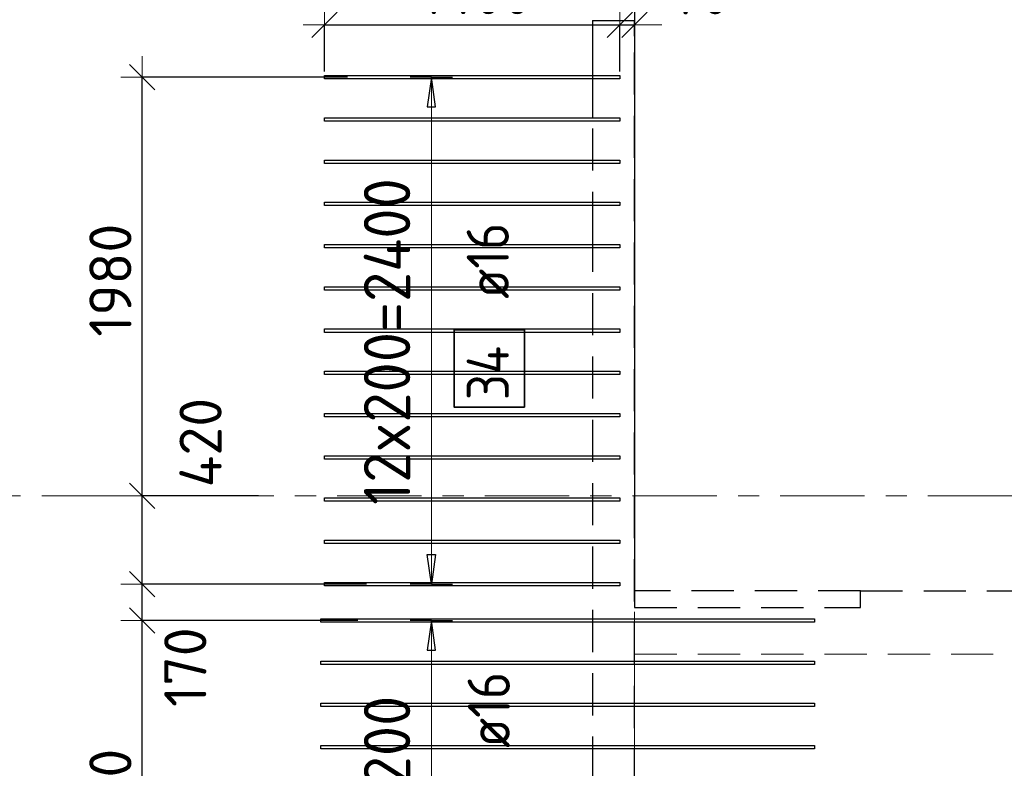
# Model space of a CAD drawing. Header units: metres. Extents: x -38 to 97, y -15 to 21.
# Tile 18 of 82: x 16.17 to 20.83, y 11.51 to 15.05. Entities that reach past the tile are written whole.
import ezdxf

# ---------------------------------------------------------------- set-up
doc = ezdxf.new("R2010")
doc.units = ezdxf.units.M
doc.header["$PDMODE"] = 65
for name, pattern in [('______11', [0.5, 0.4, -0.05, 0, -0.05]), ('______2', [0.27, 0.2, -0.07]), ('______3', [0.5, 0.4, -0.1]), ('______5', [1.1, 0.8, -0.1, 0.1, -0.1])]:
    doc.linetypes.add(name, pattern=pattern)
for name, color, linetype, lineweight in [('XR$2$Осевая линия (1)', 7, '______5', 13), ('XR$3$Балка (1)', 7, '______3', 13), ('XR$3$Перекрытие (1)', 7, 'Continuous', 35), ('XR$3$Размерная линия (1)', 7, 'Continuous', 13)]:
    doc.layers.add(name, color=color, linetype=linetype, lineweight=lineweight)
doc.layers.add('XR$3$Арм.стержн.Доп. Арм верхн.зоны Х', color=7, linetype='Continuous', lineweight=35, true_color=0x8c8cff)
doc.layers.add('XR$5$Стена_ бетон несущ.', color=7, linetype='Continuous', lineweight=70, true_color=0xb4b496)
doc.styles.add('ISOCPEUR', font='txt')
doc.dimstyles.new('DIMSTYLE_3', dxfattribs={"dimtxt": 0.2, "dimasz": 0.2, "dimexe": 0, "dimexo": 0, "dimgap": 0.1, "dimtad": 2, "dimdec": 0, "dimlfac": 1000, "dimrnd": 5, "dimzin": 12, "dimdsep": 46, "dimtxsty": 'ISOCPEUR', "dimblk1": 'ALL_ML_STRICH', "dimblk2": 'ALL_ML_STRICH', "dimsah": 1, "dimcen": 0, "dimclrd": 7, "dimclre": 256, "dimclrt": 7, "dimadec": 0, "dimazin": 0, "dimtfac": 1, "dimtdec": 0, "dimtix": 1, "dimtmove": 2, "dimatfit": 3, "dimfxl": 0, "dimtzin": 0, "dimlwd": 0, "dimlwe": -3, "dimarcsym": 0})
doc.dimstyles.new('DIMSTYLE_6', dxfattribs={"dimtxt": 0.2, "dimasz": 0.2, "dimexe": 0, "dimexo": 0, "dimgap": 0.1, "dimtad": 2, "dimdec": 0, "dimlfac": 1000, "dimrnd": 5, "dimzin": 12, "dimdsep": 46, "dimtxsty": 'ISOCPEUR', "dimblk1": 'ALL_ML_STRICH', "dimblk2": 'ALL_ML_STRICH', "dimsah": 1, "dimcen": 0, "dimclrd": 7, "dimclre": 256, "dimclrt": 7, "dimadec": 0, "dimazin": 0, "dimtfac": 1, "dimtdec": 0, "dimtix": 1, "dimtmove": 2, "dimatfit": 3, "dimfxl": 0, "dimtvp": 1.2, "dimtzin": 0, "dimlwd": 0, "dimlwe": -3, "dimarcsym": 0})
doc.dimstyles.new('DIMSTYLE_7', dxfattribs={"dimtxt": 0.2, "dimasz": 0.2, "dimexe": 0, "dimexo": 0, "dimgap": 0.1, "dimtad": 0, "dimdec": 0, "dimlfac": 1000, "dimrnd": 5, "dimzin": 12, "dimdsep": 46, "dimtxsty": 'ISOCPEUR', "dimblk1": 'ALL_ML_STRICH', "dimblk2": 'ALL_ML_STRICH', "dimsah": 1, "dimcen": 0, "dimclrd": 7, "dimclre": 256, "dimclrt": 7, "dimadec": 0, "dimazin": 0, "dimtfac": 1, "dimtdec": 0, "dimtix": 1, "dimtmove": 2, "dimatfit": 3, "dimfxl": 0, "dimtvp": 1.2, "dimtzin": 0, "dimlwd": 0, "dimlwe": -3, "dimarcsym": 0})

# ---------------------------------------------------------------- blocks, each defined once
blk = doc.blocks.new('ALL_ML_STRICH')
at = {"color": 0, "linetype": 'ByBlock', "lineweight": -2}
for p, q in [((0, -0.5), (0, 0.5)), ((-0.3, -0.3), (0.3, 0.3)), ((-1, 0), (0.5, 0))]:
    blk.add_line(p, q, dxfattribs=at)
blk = doc.blocks.new('*D128')
at = {"layer": 'DEFPOINTS', "color": 7, "linetype": 'Continuous', "lineweight": 13, "transparency": 33554687}
for p in [(17.6094, 15.0307), (17.6094, 14.7899), (19.0094, 14.7899)]:
    blk.add_point(p, dxfattribs=at)
at = {"layer": 'XR$3$Размерная линия (1)', "color": 9, "linetype": 'Continuous', "lineweight": -2, "true_color": 0xc7c7c7, "transparency": 33554687}
for p, q in [((17.6094, 14.8099), (17.6094, 15.0307)), ((19.0094, 14.8099), (19.0094, 15.0307))]:
    blk.add_line(p, q, dxfattribs=at)
at = {"layer": 'XR$3$Размерная линия (1)', "color": 7, "linetype": 'Continuous', "lineweight": -2, "transparency": 33554687}
blk.add_line((17.6094, 15.0307), (19.0094, 15.0307), dxfattribs=at)
at = {"layer": 'XR$3$Размерная линия (1)', "color": 7, "linetype": 'Continuous', "lineweight": 13, "transparency": 33554687, "xscale": 0.2, "yscale": 0.2, "zscale": 0.2, "rotation": 180}
blk.add_blockref('ALL_ML_STRICH', (17.6094, 15.0307), dxfattribs=at)
at = {"layer": 'XR$3$Размерная линия (1)', "color": 7, "linetype": 'Continuous', "lineweight": 13, "transparency": 33554687, "xscale": 0.2, "yscale": 0.2, "zscale": 0.2}
blk.add_blockref('ALL_ML_STRICH', (19.0094, 15.0307), dxfattribs=at)
at = {"layer": 'XR$3$Размерная линия (1)', "color": 7, "linetype": 'Continuous', "lineweight": 13, "transparency": 33554687, "insert": (18.3294, 15.1807), "char_height": 0.2, "width": 0.8, "attachment_point": 5, "style": 'ISOCPEUR'}
blk.add_mtext('\\A1;{1400}', dxfattribs=at)
blk = doc.blocks.new('*D129')
at = {"layer": 'DEFPOINTS', "color": 7, "linetype": 'Continuous', "lineweight": 13, "transparency": 33554687}
for p in [(19.0094, 15.0307), (19.08, 14.9559), (19.0094, 14.7899)]:
    blk.add_point(p, dxfattribs=at)
at = {"layer": 'XR$3$Размерная линия (1)', "color": 9, "linetype": 'Continuous', "lineweight": -2, "true_color": 0xc7c7c7, "transparency": 33554687}
for p, q in [((19.0094, 14.8099), (19.0094, 15.0307)), ((19.08, 14.9759), (19.08, 15.0307))]:
    blk.add_line(p, q, dxfattribs=at)
at = {"layer": 'XR$3$Размерная линия (1)', "color": 7, "linetype": 'Continuous', "lineweight": -2, "transparency": 33554687}
blk.add_line((19.0094, 15.0307), (19.08, 15.0307), dxfattribs=at)
at = {"layer": 'XR$3$Размерная линия (1)', "color": 7, "linetype": 'Continuous', "lineweight": 13, "transparency": 33554687, "xscale": 0.2, "yscale": 0.2, "zscale": 0.2}
blk.add_blockref('ALL_ML_STRICH', (19.08, 15.0307), dxfattribs=at)
at = {"layer": 'XR$3$Размерная линия (1)', "color": 7, "linetype": 'Continuous', "lineweight": 13, "transparency": 33554687, "xscale": 0.2, "yscale": 0.2, "zscale": 0.2, "rotation": 180}
blk.add_blockref('ALL_ML_STRICH', (19.0094, 15.0307), dxfattribs=at)
at = {"layer": 'XR$3$Размерная линия (1)', "color": 7, "linetype": 'Continuous', "lineweight": 13, "transparency": 33554687, "insert": (19.3919, 15.1802), "char_height": 0.2, "width": 0.4, "attachment_point": 5, "style": 'ISOCPEUR'}
blk.add_mtext('\\A1;{70}', dxfattribs=at)
blk = doc.blocks.new('*D398')
at = {"layer": 'DEFPOINTS', "color": 7, "linetype": 'Continuous', "lineweight": 13, "transparency": 33554687}
for p in [(17.7883, 12.2095), (16.7454, 10.4095), (17.7477, 10.4095)]:
    blk.add_point(p, dxfattribs=at)
at = {"layer": 'XR$3$Размерная линия (1)', "color": 9, "linetype": 'Continuous', "lineweight": -2, "true_color": 0xc7c7c7, "transparency": 33554687}
for p, q in [((17.7683, 12.2095), (16.7454, 12.2095)), ((17.7277, 10.4095), (16.7454, 10.4095))]:
    blk.add_line(p, q, dxfattribs=at)
at = {"layer": 'XR$3$Размерная линия (1)', "color": 7, "linetype": 'Continuous', "lineweight": -2, "transparency": 33554687}
blk.add_line((16.7454, 10.4095), (16.7454, 12.2095), dxfattribs=at)
at = {"layer": 'XR$3$Размерная линия (1)', "color": 7, "linetype": 'Continuous', "lineweight": 13, "transparency": 33554687, "xscale": 0.2, "yscale": 0.2, "zscale": 0.2}
for p, rotation in [((16.7454, 12.2095), 90), ((16.7454, 10.4095), 270)]:
    blk.add_blockref('ALL_ML_STRICH', p, dxfattribs=dict(at, rotation=rotation))
at = {"layer": 'XR$3$Размерная линия (1)', "color": 7, "linetype": 'Continuous', "lineweight": 13, "transparency": 33554687, "insert": (16.5954, 11.3395), "char_height": 0.2, "width": 0.8, "attachment_point": 5, "rotation": 90, "style": 'ISOCPEUR'}
blk.add_mtext('\\A1;{1800}', dxfattribs=at)
blk = doc.blocks.new('*D399')
at = {"layer": 'DEFPOINTS', "color": 7, "linetype": 'Continuous', "lineweight": 13, "transparency": 33554687}
for p in [(17.8288, 12.3819), (16.7454, 12.2095), (17.7883, 12.2095)]:
    blk.add_point(p, dxfattribs=at)
at = {"layer": 'XR$3$Размерная линия (1)', "color": 9, "linetype": 'Continuous', "lineweight": -2, "true_color": 0xc7c7c7, "transparency": 33554687}
for p, q in [((17.8088, 12.3819), (16.7454, 12.3819)), ((17.7683, 12.2095), (16.7454, 12.2095))]:
    blk.add_line(p, q, dxfattribs=at)
at = {"layer": 'XR$3$Размерная линия (1)', "color": 7, "linetype": 'Continuous', "lineweight": -2, "transparency": 33554687}
blk.add_line((16.7454, 12.2095), (16.7454, 12.3819), dxfattribs=at)
at = {"layer": 'XR$3$Размерная линия (1)', "color": 7, "linetype": 'Continuous', "lineweight": 13, "transparency": 33554687, "xscale": 0.2, "yscale": 0.2, "zscale": 0.2}
for p, rotation in [((16.7454, 12.3819), 90), ((16.7454, 12.2095), 270)]:
    blk.add_blockref('ALL_ML_STRICH', p, dxfattribs=dict(at, rotation=rotation))
at = {"layer": 'XR$3$Размерная линия (1)', "color": 7, "linetype": 'Continuous', "lineweight": 13, "transparency": 33554687, "insert": (16.9502, 11.9884), "char_height": 0.2, "width": 0.6, "attachment_point": 5, "rotation": 90, "style": 'ISOCPEUR'}
blk.add_mtext('\\A1;{170}', dxfattribs=at)
blk = doc.blocks.new('*D400')
at = {"layer": 'DEFPOINTS', "color": 7, "linetype": 'Continuous', "lineweight": 13, "transparency": 33554687}
for p in [(17.3179, 12.8), (16.7454, 12.3819), (17.8288, 12.3819)]:
    blk.add_point(p, dxfattribs=at)
at = {"layer": 'XR$3$Размерная линия (1)', "color": 9, "linetype": 'Continuous', "lineweight": -2, "true_color": 0xc7c7c7, "transparency": 33554687}
for p, q in [((17.2979, 12.8), (16.7454, 12.8)), ((17.8088, 12.3819), (16.7454, 12.3819))]:
    blk.add_line(p, q, dxfattribs=at)
at = {"layer": 'XR$3$Размерная линия (1)', "color": 7, "linetype": 'Continuous', "lineweight": -2, "transparency": 33554687}
blk.add_line((16.7454, 12.3819), (16.7454, 12.8), dxfattribs=at)
at = {"layer": 'XR$3$Размерная линия (1)', "color": 7, "linetype": 'Continuous', "lineweight": 13, "transparency": 33554687, "xscale": 0.2, "yscale": 0.2, "zscale": 0.2}
for p, rotation in [((16.7454, 12.8), 90), ((16.7454, 12.3819), 270)]:
    blk.add_blockref('ALL_ML_STRICH', p, dxfattribs=dict(at, rotation=rotation))
at = {"layer": 'XR$3$Размерная линия (1)', "color": 7, "linetype": 'Continuous', "lineweight": 13, "transparency": 33554687, "insert": (17.0226, 13.0518), "char_height": 0.2, "width": 0.6, "attachment_point": 5, "rotation": 90, "style": 'ISOCPEUR'}
blk.add_mtext('\\A1;{420}', dxfattribs=at)
blk = doc.blocks.new('*D401')
at = {"layer": 'DEFPOINTS', "color": 7, "linetype": 'Continuous', "lineweight": 13, "transparency": 33554687}
for p in [(17.7396, 14.7819), (16.7454, 12.8), (17.3179, 12.8)]:
    blk.add_point(p, dxfattribs=at)
at = {"layer": 'XR$3$Размерная линия (1)', "color": 9, "linetype": 'Continuous', "lineweight": -2, "true_color": 0xc7c7c7, "transparency": 33554687}
for p, q in [((17.7196, 14.7819), (16.7454, 14.7819)), ((17.2979, 12.8), (16.7454, 12.8))]:
    blk.add_line(p, q, dxfattribs=at)
at = {"layer": 'XR$3$Размерная линия (1)', "color": 7, "linetype": 'Continuous', "lineweight": -2, "transparency": 33554687}
blk.add_line((16.7454, 12.8), (16.7454, 14.7819), dxfattribs=at)
at = {"layer": 'XR$3$Размерная линия (1)', "color": 7, "linetype": 'Continuous', "lineweight": 13, "transparency": 33554687, "xscale": 0.2, "yscale": 0.2, "zscale": 0.2}
for p, rotation in [((16.7454, 14.7819), 90), ((16.7454, 12.8), 270)]:
    blk.add_blockref('ALL_ML_STRICH', p, dxfattribs=dict(at, rotation=rotation))
at = {"layer": 'XR$3$Размерная линия (1)', "color": 7, "linetype": 'Continuous', "lineweight": 13, "transparency": 33554687, "insert": (16.5954, 13.8209), "char_height": 0.2, "width": 0.8, "attachment_point": 5, "rotation": 90, "style": 'ISOCPEUR'}
blk.add_mtext('\\A1;{1980}', dxfattribs=at)

msp = doc.modelspace()

# ---------------------------------------------------------------- linework, layer by layer
at = {"layer": 'XR$2$Осевая линия (1)', "color": 253, "linetype": '______11', "lineweight": 13, "true_color": 0xa0a0a0, "transparency": 33554687}
for p, q in [((19.08, 7.6), (19.08, 19.78)), ((-2.63, 12.8), (62.6, 12.8))]:
    msp.add_line(p, q, dxfattribs=at)
at = {"layer": 'XR$3$Арм.стержн.Доп. Арм верхн.зоны Х', "color": 253, "linetype": 'Continuous', "lineweight": -3, "true_color": 0xa0a0a0, "transparency": 33554687}
for p, q in [((18.1165, 14.7819), (18.0165, 14.7819)), ((18.1165, 14.7819), (18.2165, 14.7819)), ((18.1165, 12.3819), (18.0165, 12.3819)), ((18.1165, 12.3819), (18.2165, 12.3819)), ((18.1165, 12.2095), (18.0165, 12.2095)), ((18.1165, 12.2095), (18.2165, 12.2095))]:
    msp.add_line(p, q, dxfattribs=at)
at = {"layer": 'XR$3$Арм.стержн.Доп. Арм верхн.зоны Х', "color": 7, "linetype": 'Continuous', "lineweight": 25, "transparency": 33554687}
for p, q in [((18.1165, 14.7819), (18.0965, 14.6419)), ((18.1365, 14.6419), (18.1165, 14.7819)), ((18.0965, 14.6419), (18.1365, 14.6419)), ((18.1165, 12.3819), (18.0965, 12.5219)), ((18.0965, 12.5219), (18.1365, 12.5219)), ((18.1365, 12.5219), (18.1165, 12.3819)), ((18.1165, 12.2095), (18.0965, 12.0695)), ((18.1365, 12.0695), (18.1165, 12.2095)), ((18.0965, 12.0695), (18.1365, 12.0695))]:
    msp.add_line(p, q, dxfattribs=at)
at = {"layer": 'XR$3$Арм.стержн.Доп. Арм верхн.зоны Х', "color": 7, "linetype": 'Continuous', "lineweight": 13, "transparency": 33554687}
for p, q in [((18.1165, 14.7819), (18.1165, 14.7819)), ((18.1165, 12.3819), (18.1165, 14.7819)), ((18.1165, 12.3819), (18.1165, 12.3819)), ((18.1165, 12.2095), (18.1165, 12.2095)), ((18.1165, 10.8095), (18.1165, 12.2095))]:
    msp.add_line(p, q, dxfattribs=at)
at = {"layer": 'XR$3$Арм.стержн.Доп. Арм верхн.зоны Х', "color": 7, "linetype": 'Continuous', "lineweight": 25, "transparency": 33554687}
for points in [[(19.0094, 14.7739), (17.6094, 14.7739), (17.6094, 14.7899), (19.0094, 14.7899), (19.0094, 14.7739)], [(19.0094, 14.5739), (17.6094, 14.5739), (17.6094, 14.5899), (19.0094, 14.5899), (19.0094, 14.5739)], [(19.0094, 14.3739), (17.6094, 14.3739), (17.6094, 14.3899), (19.0094, 14.3899), (19.0094, 14.3739)], [(19.0094, 14.1739), (17.6094, 14.1739), (17.6094, 14.1899), (19.0094, 14.1899), (19.0094, 14.1739)], [(19.0094, 13.9739), (17.6094, 13.9739), (17.6094, 13.9899), (19.0094, 13.9899), (19.0094, 13.9739)], [(19.0094, 13.7739), (17.6094, 13.7739), (17.6094, 13.7899), (19.0094, 13.7899), (19.0094, 13.7739)], [(19.0094, 13.5739), (17.6094, 13.5739), (17.6094, 13.5899), (19.0094, 13.5899), (19.0094, 13.5739)], [(19.0094, 13.3739), (17.6094, 13.3739), (17.6094, 13.3899), (19.0094, 13.3899), (19.0094, 13.3739)], [(19.0094, 13.1739), (17.6094, 13.1739), (17.6094, 13.1899), (19.0094, 13.1899), (19.0094, 13.1739)], [(19.0094, 12.9739), (17.6094, 12.9739), (17.6094, 12.9899), (19.0094, 12.9899), (19.0094, 12.9739)], [(19.0094, 12.7739), (17.6094, 12.7739), (17.6094, 12.7899), (19.0094, 12.7899), (19.0094, 12.7739)], [(19.0094, 12.5739), (17.6094, 12.5739), (17.6094, 12.5899), (19.0094, 12.5899), (19.0094, 12.5739)], [(19.0094, 12.3739), (17.6094, 12.3739), (17.6094, 12.3899), (19.0094, 12.3899), (19.0094, 12.3739)], [(19.9324, 12.2015), (17.5924, 12.2015), (17.5924, 12.2175), (19.9324, 12.2175), (19.9324, 12.2015)], [(19.9324, 12.0015), (17.5924, 12.0015), (17.5924, 12.0175), (19.9324, 12.0175), (19.9324, 12.0015)], [(19.9324, 11.8015), (17.5924, 11.8015), (17.5924, 11.8175), (19.9324, 11.8175), (19.9324, 11.8015)], [(19.9324, 11.6015), (17.5924, 11.6015), (17.5924, 11.6175), (19.9324, 11.6175), (19.9324, 11.6015)]]:
    msp.add_lwpolyline(points, dxfattribs=at)
at = {"layer": 'XR$3$Арм.стержн.Доп. Арм верхн.зоны Х', "color": 7, "linetype": 'Continuous', "lineweight": 35, "transparency": 33554687}
msp.add_lwpolyline([(18.5576, 13.2197), (18.5576, 13.5864), (18.2242, 13.5864), (18.2242, 13.2197), (18.5576, 13.2197)], dxfattribs=at)
at = {"layer": 'XR$3$Балка (1)', "color": 7, "linetype": '______2', "lineweight": 25, "transparency": 33554687}
for p, q in [((20.1499, 12.3502), (19.0799, 12.3502)), ((20.1499, 12.2702), (20.1499, 12.3502)), ((20.1499, 12.3502), (21.6799, 12.3502)), ((19.0799, 12.2702), (20.1499, 12.2702))]:
    msp.add_line(p, q, dxfattribs=at)
at = {"layer": 'XR$3$Перекрытие (1)', "color": 7, "linetype": 'Continuous', "lineweight": 25, "transparency": 33554687}
for p, q in [((19.08, 16.6502), (19.0799, 12.3502)), ((19.0799, 12.3502), (19.0799, 12.2702))]:
    msp.add_line(p, q, dxfattribs=at)
at = {"layer": 'XR$3$Перекрытие (1)', "color": 7, "linetype": '______2', "lineweight": 18, "transparency": 33554687}
for p, q in [((19.0799, 12.0502), (19.0799, 12.2702)), ((21.6799, 12.0502), (19.0799, 12.0502))]:
    msp.add_line(p, q, dxfattribs=at)
at = {"layer": 'XR$5$Стена_ бетон несущ.', "color": 253, "linetype": '______2', "lineweight": -3, "true_color": 0xa0a0a0, "transparency": 33554687}
for p, q in [((18.88, 15.05), (19.08, 15.05)), ((18.88, 15.05), (18.88, 15.05)), ((18.88, 15.05), (18.88, 14.97)), ((19.08, 10.8), (19.08, 15.05)), ((18.88, 14.97), (18.88, 14.79)), ((18.88, 14.79), (18.88, 14.54)), ((18.88, 14.54), (18.88, 14.14)), ((18.88, 14.14), (18.88, 14.06)), ((18.88, 14.06), (18.88, 10.8))]:
    msp.add_line(p, q, dxfattribs=at)

# ---------------------------------------------------------------- texts
at = {"layer": 'XR$3$Арм.стержн.Доп. Арм верхн.зоны Х', "color": 7, "linetype": 'Continuous', "lineweight": 13, "transparency": 33554687, "char_height": 0.22, "attachment_point": 7, "rotation": 90, "style": 'ISOCPEUR'}
for s, insert, width in [('\\W0.95;12x200=2400', (18.0165, 12.7569), 1.775242), ('\\W0.95;7x200', (18.0165, 11.1355), 0.873359)]:
    msp.add_mtext(s, dxfattribs=dict(at, insert=insert, width=width))
at = {"layer": 'XR$3$Арм.стержн.Доп. Арм верхн.зоны Х', "color": 7, "linetype": 'Continuous', "lineweight": 25, "transparency": 33554687, "char_height": 0.2, "attachment_point": 7, "rotation": 90, "style": 'ISOCPEUR'}
for s, insert, width in [('\\W0.89; ø16 ', (18.4842, 13.6197), 0.749105), ('\\W0.88;34', (18.4842, 13.2531), 0.387995), ('\\W0.89; ø16 ', (18.4889, 11.4925), 0.749105)]:
    msp.add_mtext(s, dxfattribs=dict(at, insert=insert, width=width))

# ---------------------------------------------------------------- dimensions: what is measured, and where the dimension line sits
at = {"layer": 'XR$3$Размерная линия (1)', "color": 7, "linetype": 'Continuous', "lineweight": 13, "transparency": 33554687}
for base, p1, p2, dimstyle, picture, middle in [((19.0094, 15.0307), (17.6094, 14.8099), (19.0094, 14.8099), 'DIMSTYLE_3', '*D128', (18.3294, 15.1807)), ((19.08, 15.0307), (19.0094, 14.8099), (19.08, 14.9759), 'DIMSTYLE_6', '*D129', (19.3919, 15.1802))]:
    dim = msp.add_linear_dim(base=base, p1=p1, p2=p2, dimstyle=dimstyle, override={"dimpost": '<>', "dimclrd": 7, "dimclre": 9, "dimclrt": 7, "dimlwd": 0, "dimlwe": 65533}, dxfattribs=at)
    dim.commit()
    dim.dimension.update_dxf_attribs({"geometry": picture, "text_midpoint": middle, "dimtype": 160})
for base, p1, p2, dimstyle, picture, middle in [((16.7454, 14.7819), (17.2979, 12.8), (17.7196, 14.7819), 'DIMSTYLE_3', '*D401', (16.5954, 13.8209)), ((16.7454, 12.8), (17.8088, 12.3819), (17.2979, 12.8), 'DIMSTYLE_7', '*D400', (17.0226, 13.0518)), ((16.7454, 12.3819), (17.7683, 12.2095), (17.8088, 12.3819), 'DIMSTYLE_7', '*D399', (16.9502, 11.9884)), ((16.7454, 12.2095), (17.7277, 10.4095), (17.7683, 12.2095), 'DIMSTYLE_3', '*D398', (16.5954, 11.3395))]:
    dim = msp.add_linear_dim(base=base, p1=p1, p2=p2, angle=90, dimstyle=dimstyle, override={"dimpost": '<>', "dimclrd": 7, "dimclre": 9, "dimclrt": 7, "dimlwd": 0, "dimlwe": 65533}, dxfattribs=at)
    dim.commit()
    dim.dimension.update_dxf_attribs({"geometry": picture, "text_midpoint": middle, "dimtype": 160})

doc.saveas('drawing.dxf')
